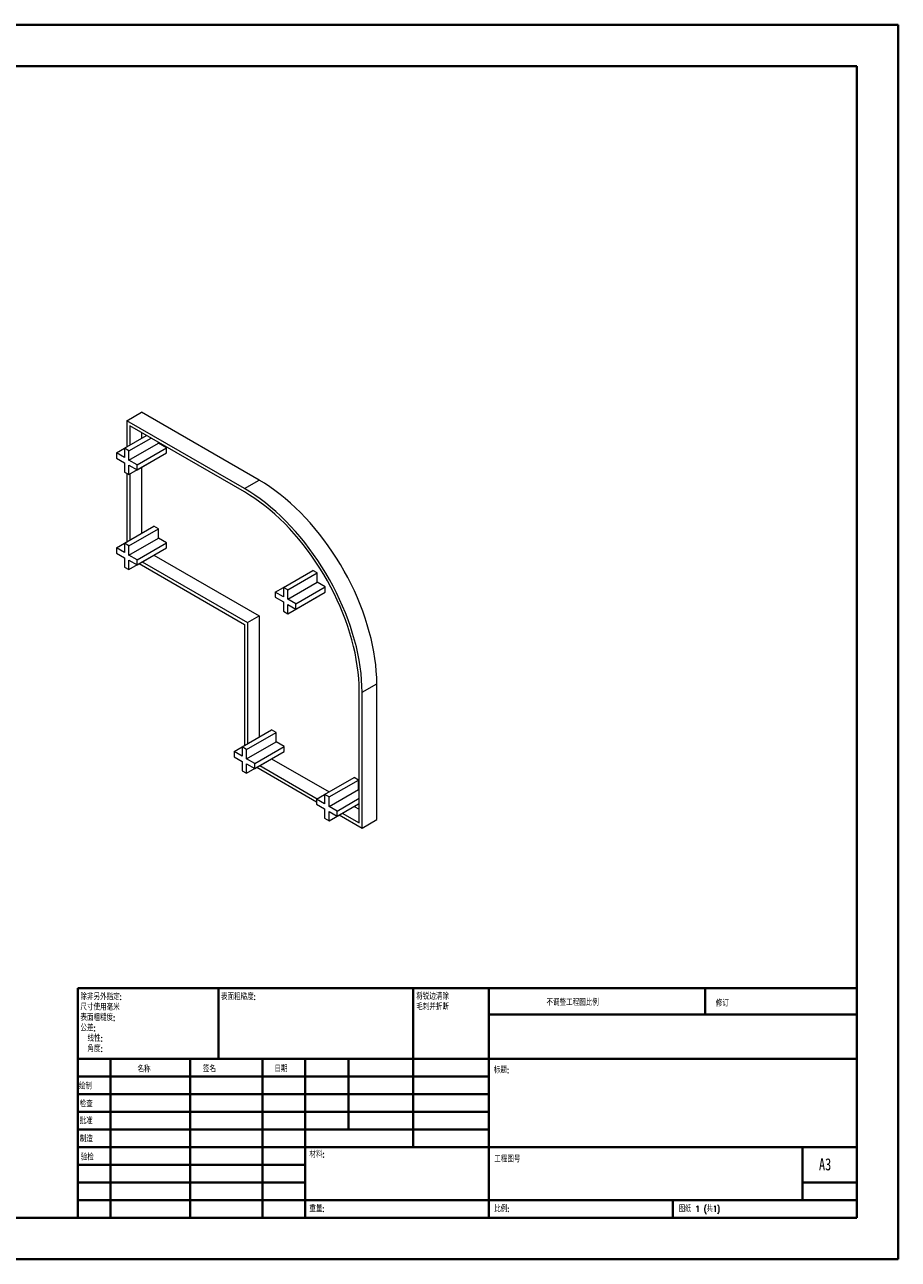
# Model space of a CAD drawing. Header units: millimetres. Extents: x 0 to 420, y 0 to 297.
# Tile 2 of 2: x 210 to 420, y 0 to 297. Entities that reach past the tile are written whole.
import ezdxf

# ---------------------------------------------------------------- set-up
doc = ezdxf.new("R2010")
doc.units = ezdxf.units.MM
doc.styles.add('SLDTEXTSTYLE0', font='TXT', dxfattribs={"width": 0.75, "bigfont": 'bigfont'})
doc.styles.add('SLDTEXTSTYLE1', font='TXT', dxfattribs={"width": 0.75})
doc.styles.add('SLDTEXTSTYLE2', font='TXT', dxfattribs={"width": 0.694444, "bigfont": 'bigfont'})

# ---------------------------------------------------------------- blocks, each defined once
blk = doc.blocks.new('SW_NOTE_0')
at = {"color": 0, "linetype": 'Continuous', "lineweight": 0, "char_height": 1.5, "attachment_point": 1, "style": 'SLDTEXTSTYLE0'}
for s, insert in [('\\M+18FAB锐边\\M+190B4\\M+18F9C', (0, 1.93)), ('\\M+196D1\\M+18E68\\M+19BF3\\M+190DC\\M+19266', (0, -0.57))]:
    blk.add_mtext(s, dxfattribs=dict(at, insert=insert))
blk = doc.blocks.new('SW_NOTE_1')
at = {"color": 0, "linetype": 'Continuous', "lineweight": 0, "char_height": 1.5, "attachment_point": 1, "style": 'SLDTEXTSTYLE0'}
for s, insert in [('\\M+18F9C\\M+194F1另\\M+18A4F\\M+18E77\\M+192E8:', (0, 1.93)), ('\\M+18EDA\\M+190A1\\M+18E67\\M+19770\\M+19F7C\\M+195C4', (0, -0.57)), ('\\M+1955C\\M+196CA\\M+19165糙\\M+19378:', (0, -3.07)), ('\\M+18CF6\\M+18DB7:', (0, -5.57)), ('线\\M+190AB:', (1.69, -8.07)), ('\\M+18A70\\M+19378:', (1.69, -10.57))]:
    blk.add_mtext(s, dxfattribs=dict(at, insert=insert))

msp = doc.modelspace()

# ---------------------------------------------------------------- linework, layer by layer
at = {"color": 7, "linetype": 'Continuous', "lineweight": 40}
for p, q in [((0.08, 297.21), (420.08, 297.21)), ((420.08, 0.21), (420.08, 297.21)), ((25.08, 287.21), (410.08, 287.21)), ((410.08, 287.21), (410.08, 10.21)), ((222.88, 65.46), (410.08, 65.46)), ((222.88, 65.46), (222.88, 10.21)), ((256.68, 48.46), (256.68, 65.46)), ((303.48, 65.46), (303.48, 27.21)), ((321.68, 65.46), (321.68, 10.21)), ((373.68, 59.09), (373.68, 65.46)), ((410.08, 59.09), (321.68, 59.09)), ((410.08, 48.46), (222.88, 48.46)), ((230.68, 48.46), (230.68, 10.21)), ((249.87, 48.46), (249.87, 10.21)), ((267.28, 48.46), (267.28, 10.21)), ((277.48, 10.21), (277.48, 48.46)), ((287.88, 31.46), (287.88, 48.46)), ((321.68, 44.21), (222.88, 44.21)), ((321.68, 39.96), (222.88, 39.96)), ((321.68, 35.71), (222.88, 35.71)), ((321.68, 31.46), (222.88, 31.46)), ((277.48, 27.21), (222.88, 27.21)), ((277.48, 27.21), (410.08, 27.21)), ((397.08, 14.46), (397.08, 27.21)), ((277.48, 22.96), (222.88, 22.96)), ((277.48, 18.71), (222.88, 18.71)), ((410.08, 18.71), (397.08, 18.71)), ((222.88, 14.46), (410.08, 14.46)), ((365.88, 10.21), (365.88, 14.46)), ((25.08, 10.21), (410.08, 10.21)), ((0.08, 0.21), (420.08, 0.21))]:
    msp.add_line(p, q, dxfattribs=at)
at = {"color": 7, "linetype": 'Continuous', "lineweight": 15}
for p, q in [((234.61, 201.95), (238.15, 204)), ((266.43, 187.67), (238.15, 204)), ((262.9, 185.63), (234.61, 201.95)), ((234.61, 201.95), (234.61, 195.63)), ((262.9, 184.81), (235.32, 200.73)), ((235.32, 200.73), (235.32, 196.03)), ((238.15, 199.1), (238.15, 197.67)), ((234.08, 195.32), (239.39, 198.38)), ((235.14, 194.71), (240.45, 197.77)), ((235.14, 192.46), (242.21, 196.54)), ((242.21, 196.54), (242.21, 196.75)), ((244.16, 195.42), (242.21, 196.54)), ((232.14, 194.2), (234.08, 195.32)), ((232.14, 194.2), (232.14, 192.97)), ((234.08, 193.08), (232.14, 194.2)), ((234.08, 195.32), (234.08, 193.08)), ((235.14, 194.71), (234.08, 195.32)), ((235.14, 192.46), (235.14, 194.71)), ((235.14, 188.99), (242.21, 193.07)), ((237.09, 191.34), (244.16, 195.42)), ((237.09, 190.12), (244.16, 194.2)), ((242.21, 193.07), (242.21, 193.07)), ((244.16, 194.2), (244.16, 195.42)), ((232.14, 192.97), (234.08, 191.85)), ((234.08, 191.85), (234.08, 189.6)), ((237.09, 191.34), (235.14, 192.46)), ((235.14, 191.24), (237.09, 190.12)), ((235.14, 188.99), (235.14, 191.24)), ((237.09, 190.12), (237.09, 191.34)), ((238.15, 190.73), (238.15, 174.8)), ((234.08, 189.6), (235.14, 188.99)), ((234.61, 189.3), (234.61, 172.76)), ((235.32, 189.09), (235.32, 173.17)), ((262.9, 185.63), (266.43, 187.67)), ((234.08, 172.46), (241.15, 176.54)), ((235.14, 171.85), (242.21, 175.93)), ((242.21, 175.93), (241.15, 176.54)), ((242.21, 173.68), (242.21, 175.93)), ((232.14, 171.33), (234.08, 172.46)), ((234.08, 172.46), (234.08, 170.21)), ((235.14, 171.85), (234.08, 172.46)), ((235.14, 169.6), (242.21, 173.68)), ((237.09, 168.48), (244.16, 172.56)), ((244.16, 172.56), (242.21, 173.68)), ((244.16, 171.33), (244.16, 172.56)), ((232.14, 171.33), (232.14, 170.11)), ((234.08, 170.21), (232.14, 171.33)), ((232.14, 170.11), (234.08, 168.99)), ((235.14, 169.6), (235.14, 171.85)), ((235.14, 166.13), (242.21, 170.21)), ((237.09, 168.48), (235.14, 169.6)), ((237.09, 167.25), (244.16, 171.33)), ((241.15, 169.6), (266.43, 155.01)), ((242.21, 170.21), (242.21, 170.21)), ((234.08, 168.99), (234.08, 166.74)), ((234.08, 166.74), (235.14, 166.13)), ((235.14, 168.37), (237.09, 167.25)), ((235.14, 166.13), (235.14, 168.37)), ((237.09, 167.25), (237.09, 168.48)), ((237.62, 167.56), (262.9, 152.96)), ((238.33, 167.97), (263.6, 153.37)), ((272.27, 161.85), (279.34, 165.93)), ((273.33, 161.23), (280.4, 165.32)), ((280.4, 165.32), (279.34, 165.93)), ((280.4, 163.07), (280.4, 165.32)), ((270.32, 160.72), (272.27, 161.85)), ((272.27, 159.6), (270.32, 160.72)), ((270.32, 160.72), (270.32, 159.5)), ((272.27, 161.85), (272.27, 159.6)), ((273.33, 161.23), (272.27, 161.85)), ((273.33, 158.99), (280.4, 163.07)), ((273.33, 158.99), (273.33, 161.23)), ((275.27, 157.87), (282.34, 161.95)), ((275.27, 156.64), (282.34, 160.72)), ((282.34, 161.95), (280.4, 163.07)), ((282.34, 160.72), (282.34, 161.95)), ((270.32, 159.5), (272.27, 158.38)), ((272.27, 158.38), (272.27, 156.13)), ((273.33, 155.52), (280.4, 159.6)), ((275.27, 157.87), (273.33, 158.99)), ((273.33, 157.76), (275.27, 156.64)), ((273.33, 155.52), (273.33, 157.76)), ((275.27, 156.64), (275.27, 157.87)), ((280.4, 159.6), (280.4, 159.6)), ((263.6, 153.37), (266.43, 155.01)), ((266.43, 155.01), (266.43, 125.81)), ((272.27, 156.13), (273.33, 155.52)), ((262.9, 152.96), (262.9, 123.77)), ((263.6, 153.37), (263.6, 124.18)), ((290.47, 105.2), (290.47, 137.04)), ((291.18, 136.64), (294.72, 138.68)), ((291.18, 103.97), (291.18, 136.64)), ((294.72, 106.02), (294.72, 138.68)), ((262.37, 123.47), (269.44, 127.55)), ((263.43, 122.86), (270.5, 126.94)), ((270.5, 126.94), (269.44, 127.55)), ((270.5, 124.69), (270.5, 126.94)), ((260.42, 122.34), (262.37, 123.47)), ((262.37, 121.22), (260.42, 122.34)), ((260.42, 122.34), (260.42, 121.12)), ((262.37, 123.47), (262.37, 121.22)), ((263.43, 122.86), (262.37, 123.47)), ((263.43, 120.61), (270.5, 124.69)), ((263.43, 120.61), (263.43, 122.86)), ((265.37, 119.49), (272.44, 123.57)), ((265.37, 118.26), (272.44, 122.34)), ((272.44, 123.57), (270.5, 124.69)), ((272.44, 122.34), (272.44, 123.57)), ((260.42, 121.12), (262.37, 120)), ((262.37, 120), (262.37, 117.75)), ((263.43, 117.14), (270.5, 121.22)), ((265.37, 119.49), (263.43, 120.61)), ((263.43, 119.39), (265.37, 118.26)), ((263.43, 117.14), (263.43, 119.39)), ((265.37, 118.26), (265.37, 119.49)), ((266.61, 118.98), (280.4, 111.02)), ((269.44, 120.61), (283.23, 112.65)), ((270.5, 121.22), (270.5, 121.22)), ((262.37, 117.75), (263.43, 117.14)), ((265.9, 118.57), (280.22, 110.3)), ((282.17, 112.04), (289.24, 116.12)), ((290.3, 115.51), (289.24, 116.12)), ((283.23, 111.43), (290.3, 115.51)), ((283.23, 109.18), (290.3, 113.26)), ((290.3, 113.26), (290.3, 115.51)), ((290.47, 113.16), (290.3, 113.26)), ((280.22, 110.92), (282.17, 112.04)), ((282.17, 109.79), (280.22, 110.92)), ((280.22, 110.92), (280.22, 109.69)), ((282.17, 112.04), (282.17, 109.79)), ((283.23, 111.43), (282.17, 112.04)), ((283.23, 109.18), (283.23, 111.43)), ((285.17, 108.06), (290.47, 111.12)), ((285.17, 106.83), (290.47, 109.89)), ((280.22, 109.69), (282.17, 108.57)), ((282.17, 108.57), (282.17, 106.32)), ((283.23, 105.71), (290.3, 109.79)), ((285.17, 108.06), (283.23, 109.18)), ((283.23, 107.96), (285.17, 106.83)), ((283.23, 105.71), (283.23, 107.96)), ((285.17, 106.83), (285.17, 108.06)), ((285.7, 107.14), (291.18, 103.97)), ((286.41, 107.55), (290.47, 105.2)), ((289.24, 109.18), (290.47, 108.47)), ((290.3, 109.79), (290.3, 109.79)), ((282.17, 106.32), (283.23, 105.71)), ((291.18, 103.97), (294.72, 106.02))]:
    msp.add_line(p, q, dxfattribs=at)
at = {"color": 7, "linetype": 'Continuous', "lineweight": 15, "flags": 128}
for points in [[(294.72, 138.68), (294.69, 140.16), (294.6, 141.67), (294.46, 143.21), (294.26, 144.77), (294.01, 146.35), (293.7, 147.95), (293.33, 149.57), (292.91, 151.19), (292.44, 152.83), (291.92, 154.47), (291.34, 156.1), (290.71, 157.74), (290.04, 159.37), (289.32, 160.99), (288.55, 162.6), (287.73, 164.2), (286.88, 165.77), (285.98, 167.33), (285.04, 168.86), (284.07, 170.36), (283.06, 171.83), (282.01, 173.27), (280.94, 174.67), (279.84, 176.03), (278.71, 177.35), (277.55, 178.62), (276.37, 179.85), (275.17, 181.02), (273.96, 182.15), (272.73, 183.21), (271.48, 184.23), (270.23, 185.18), (268.97, 186.07), (267.7, 186.9), (266.43, 187.67)], [(291.18, 136.64), (291.15, 138.12), (291.07, 139.63), (290.93, 141.17), (290.73, 142.73), (290.47, 144.31), (290.16, 145.91), (289.8, 147.53), (289.38, 149.15), (288.91, 150.79), (288.38, 152.42), (287.8, 154.06), (287.18, 155.7), (286.5, 157.33), (285.78, 158.95), (285.01, 160.56), (284.2, 162.16), (283.34, 163.73), (282.44, 165.29), (281.51, 166.82), (280.53, 168.32), (279.52, 169.79), (278.48, 171.23), (277.4, 172.63), (276.3, 173.99), (275.17, 175.31), (274.01, 176.58), (272.84, 177.81), (271.64, 178.98), (270.42, 180.11), (269.19, 181.17), (267.95, 182.19), (266.69, 183.14), (265.43, 184.03), (264.17, 184.86), (262.9, 185.63)], [(290.47, 137.04), (290.45, 138.49), (290.36, 139.96), (290.23, 141.46), (290.03, 142.99), (289.78, 144.53), (289.48, 146.09), (289.13, 147.66), (288.72, 149.25), (288.26, 150.84), (287.74, 152.44), (287.18, 154.04), (286.57, 155.63), (285.91, 157.22), (285.21, 158.8), (284.46, 160.37), (283.67, 161.93), (282.83, 163.46), (281.96, 164.98), (281.04, 166.47), (280.09, 167.94), (279.11, 169.37), (278.09, 170.77), (277.04, 172.14), (275.97, 173.46), (274.86, 174.75), (273.74, 175.99), (272.59, 177.19), (271.42, 178.33), (270.23, 179.43), (269.03, 180.47), (267.82, 181.46), (266.6, 182.38), (265.37, 183.25), (264.13, 184.06), (262.9, 184.81)]]:
    msp.add_lwpolyline(points, dxfattribs=at)

# ---------------------------------------------------------------- block references
at = {"color": 7, "linetype": 'Continuous', "lineweight": 0}
for name, p in [('SW_NOTE_1', (223.47, 62.2)), ('SW_NOTE_0', (304.19, 62.28))]:
    msp.add_blockref(name, p, dxfattribs=at)

# ---------------------------------------------------------------- texts
at = {"color": 7, "linetype": 'Continuous', "lineweight": 0, "attachment_point": 1}
for s, insert, char_height, style in [('\\M+1955C\\M+196CA\\M+19165糙\\M+19378:', (257.25, 64.13), 1.5, 'SLDTEXTSTYLE0'), ('\\M+19573调\\M+190AE\\M+18D48\\M+192F6图\\M+194E4\\M+197E1', (335.49, 62.75), 1.5, 'SLDTEXTSTYLE0'), ('\\M+18F43订', (376.21, 62.55), 1.5, 'SLDTEXTSTYLE0'), ('\\M+196BC\\M+18FCC', (237.2, 46.72), 1.5, 'SLDTEXTSTYLE0'), ('签\\M+196BC', (252.91, 46.78), 1.5, 'SLDTEXTSTYLE0'), ('\\M+193FA\\M+18AFA', (270.09, 46.79), 1.5, 'SLDTEXTSTYLE0'), ('标题:', (322.84, 46.49), 1.5, 'SLDTEXTSTYLE0'), ('绘\\M+190A7', (223.09, 42.64), 1.5, 'SLDTEXTSTYLE0'), ('检查', (223.29, 38.37), 1.5, 'SLDTEXTSTYLE0'), ('\\M+194E1\\M+18F79', (223.28, 34.28), 1.5, 'SLDTEXTSTYLE0'), ('\\M+190A7\\M+191A2', (223.33, 29.95), 1.5, 'SLDTEXTSTYLE0'), ('验检', (223.55, 25.56), 1.5, 'SLDTEXTSTYLE0'), ('\\M+18DDE\\M+197BF:', (278.52, 26.2), 1.5, 'SLDTEXTSTYLE0'), ('\\M+18D48\\M+192F6图\\M+18D86', (322.95, 25.08), 1.5, 'SLDTEXTSTYLE0'), ('A3', (401, 24.52), 2.91, 'SLDTEXTSTYLE1'), ('\\M+18F64\\M+197CA:', (278.5, 13.16), 1.4986, 'SLDTEXTSTYLE0'), ('\\M+194E4\\M+197E1:', (322.95, 13.11), 1.5, 'SLDTEXTSTYLE0'), ('图纸 1 (\\M+18BA41)', (367.36, 13.11), 1.5, 'SLDTEXTSTYLE2')]:
    msp.add_mtext(s, dxfattribs=dict(at, insert=insert, char_height=char_height, style=style))

doc.saveas('drawing.dxf')
